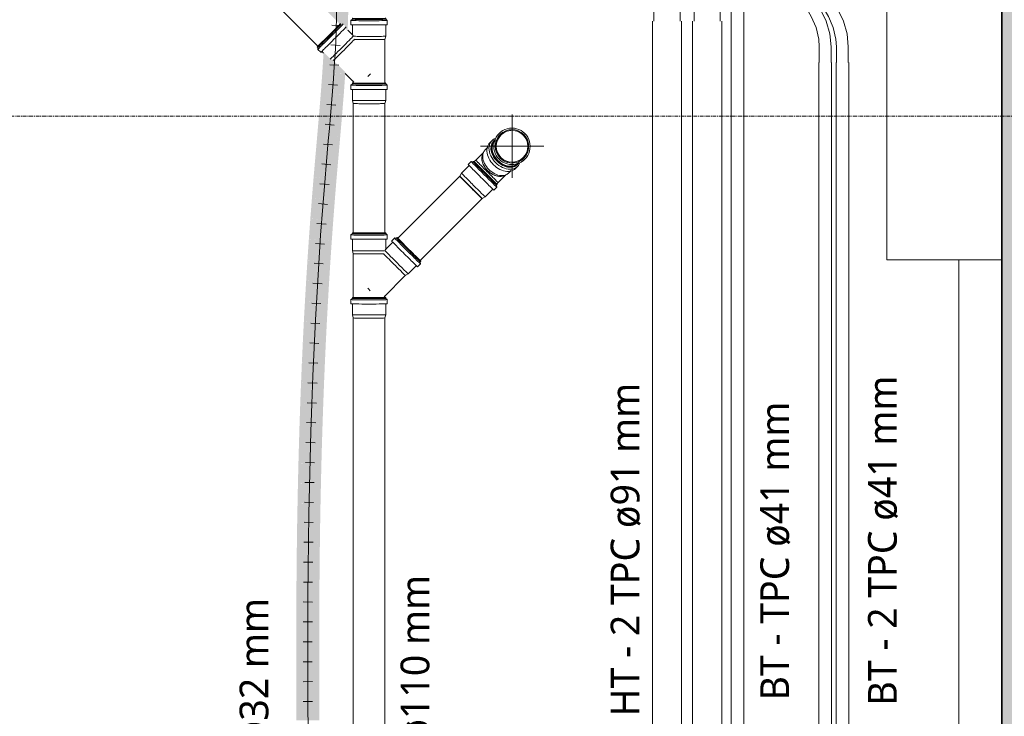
# Model space of a CAD drawing. Header units: millimetres. Extents: x -70712 to -20979, y -30151 to 7529.
# Tile 5 of 22: x -60094 to -56667, y -25216 to -22793. Entities that reach past the tile are written whole.
import ezdxf

# ---------------------------------------------------------------- set-up
doc = ezdxf.new("R2010")
doc.units = ezdxf.units.MM
doc.linetypes.add('Ligne de quadrillage', pattern=[22.225, 12.7, -3.175, 3.175, -3.175])
for name, color, linetype, lineweight in [('A-DETL-MBND', 5, 'Continuous', 18), ('A-WALL', 113, 'Continuous', 18), ('A-WALL-PATT', 111, 'Continuous', 35), ('E-POWR-CNDT-IDEN', 130, 'Continuous', 9), ('M-PIPE-PATT', 2, 'Continuous', 18), ('P-PIPE', 3, 'Continuous', 18), ('P-PIPE-CNTR', 3, 'Continuous', 18), ('P-PIPE-IDEN', 2, 'Continuous', 9), ('S-GRID', 1, 'Continuous', 9)]:
    doc.layers.add(name, color=color, linetype=linetype, lineweight=lineweight)
doc.styles.add('Roboto', font='txt', dxfattribs={"height": 100})

# ---------------------------------------------------------------- blocks, each defined once
blk = doc.blocks.new('Plumbing-Branch-Valsir-PP-02 - Standard-V6-Réseaux sous dallage')
at = {"layer": 'A-DETL-MBND'}
for p, q in [((-58936.1, -22791.7), (-58941.4, -22796.1)), ((-58941.4, -22796.1), (-58941.4, -22810.8)), ((-58936.1, -22788.5), (-58936.1, -22791.7)), ((-58936.1, -22811), (-58936.1, -22847.6)), ((-58820.1, -22791.7), (-58820.1, -22788.5)), ((-58814.8, -22796.1), (-58820.1, -22791.7)), ((-58820.1, -22850.7), (-58820.1, -22811)), ((-58814.8, -22810.8), (-58814.8, -22796.1)), ((-58933.6, -22848), (-58952.5, -22829.1)), ((-58823.1, -22861.9), (-58820.1, -22850.7)), ((-59058.4, -22887.2), (-59056.2, -22889.5)), ((-58823.1, -23013.6), (-58823.1, -22861.9)), ((-59056.2, -22889.5), (-59056.8, -22896.3)), ((-59056.8, -22896.4), (-59046.4, -22906.7)), ((-59042.5, -22903.1), (-59036.4, -22909.2)), ((-58960.8, -22980.6), (-58930.6, -23010.8)), ((-58936.1, -23016.7), (-58941.4, -23021.1)), ((-58941.4, -23021.1), (-58941.4, -23035.8)), ((-58936.1, -23013.5), (-58936.1, -23016.7)), ((-58933.1, -23006.4), (-58933.1, -23013.6)), ((-58820.1, -23016.7), (-58820.1, -23013.5)), ((-58814.8, -23021.1), (-58820.1, -23016.7)), ((-58814.8, -23035.8), (-58814.8, -23021.1)), ((-58936.1, -23036), (-58936.1, -23073.7)), ((-58820.1, -23073.7), (-58820.1, -23036)), ((-58936.1, -23073.7), (-58933.1, -23084.9)), ((-58933.1, -23084.9), (-58933.1, -23084.9)), ((-58823.1, -23084.9), (-58820.1, -23073.7))]:
    blk.add_line(p, q, dxfattribs=at)
for centre, major_axis, start_param, end_param in [((-59017.4, -22846.2), (41, 41), 4.708247, 6.054644), ((-59015.2, -22848.5), (41, 41), 4.708247, 6.022435), ((-59012, -22851.6), (44.8, 44.8), 4.708247, 6.054644), ((-59001.6, -22862), (44.8, 44.8), 4.708247, 6.054644), ((-59017.4, -22846.2), (39.1, 39.1), 5.605845, 5.674719), ((-58878.1, -22796.1), (63.3, 0), 3.145735, 6.287327), ((-58878.1, -22810.8), (63.3, 0), 3.145735, 6.287327), ((-58878.1, -22788.5), (58, 0), 2.905075, 3.141593), ((-58878.1, -22788.5), (58, 0), 3.145735, 6.287327), ((-58878.1, -22791.7), (58, 0), 3.145735, 6.287327), ((-58878.1, -22788.5), (55.3, 0), 3.145735, 3.206967), ((-58878.1, -22788.5), (55.3, 0), 3.519585, 3.594534), ((-58878.1, -22788.5), (55.3, 0), 5.838528, 5.913539), ((-58878.1, -22788.5), (55.3, 0), 6.224206, 6.283185), ((-58878.1, -22788.5), (58, 0), 0.004142, 0.234337), ((-59017.4, -22846.2), (41, 41), 2.853777, 4.708247), ((-59012, -22851.6), (44.8, 44.8), 2.913051, 4.708247), ((-59015.2, -22848.5), (41, 41), 2.928449, 4.708247), ((-58973.4, -22890.2), (41, 41), 4.708247, 6.054644), ((-58878.1, -22850.7), (58, 0), 3.3812, 6.287327), ((-59017.4, -22846.2), (39.1, 39.1), 3.141593, 3.36185), ((-59017.4, -22846.2), (39.1, 39.1), 3.743707, 3.810649), ((-59001.6, -22862), (44.8, 44.8), 2.913051, 4.708247), ((-58965.5, -22898.1), (38.9, 38.9), 4.708247, 5.956236), ((-58878.1, -22861.9), (55, 0), 3.46847, 6.287327), ((-58973.4, -22890.2), (41, 41), 3.384454, 4.708247), ((-58965.5, -22898.1), (38.9, 38.9), 3.432773, 4.708247), ((-58878.1, -22985.5), (38.9, 38.9), 4.594623, 4.708247), ((-58878.1, -22985.5), (38.9, 38.9), 4.708247, 4.821871), ((-58878.1, -23021.1), (63.3, 0), 3.145735, 6.287327), ((-58878.1, -23013.5), (58, 0), 2.905037, 3.141593), ((-58878.1, -23013.5), (58, 0), 3.145735, 6.287327), ((-58878.1, -23016.7), (-58, 0), 0.004142, 3.145735), ((-58878.1, -23013.5), (55.3, 0), 3.145735, 3.594534), ((-58878.1, -23013.5), (55.3, 0), 5.838528, 6.283185), ((-58878.1, -23013.5), (58, 0), 0.004142, 0.234372), ((-58878.1, -23035.8), (63.3, 0), 3.145735, 6.287327), ((-58878.1, -23073.7), (58, 0), 3.145735, 6.287327), ((-58878.1, -23084.9), (55, 0), 3.145735, 3.618742), ((-58878.1, -23084.9), (55, 0), 4.007334, 4.084236), ((-58878.1, -23084.9), (55, 0), 4.477214, 4.526328), ((-58878.1, -23084.9), (55, 0), 4.910682, 4.953012), ((-58878.1, -23084.9), (55, 0), 5.347949, 5.423907), ((-58878.1, -23084.9), (55, 0), 5.811897, 5.838528), ((-58878.1, -23084.9), (55, 0), 5.88141, 6.280504)]:
    blk.add_ellipse(centre, major_axis=major_axis, ratio=0.01, start_param=start_param, end_param=end_param, dxfattribs=at)
blk = doc.blocks.new('Plumbing-Branch-Valsir-PP-02 - Standard-378549-Réseaux sous dallage')
at = {"layer": 'A-DETL-MBND'}
for p, q in [((-58936.1, -23537.4), (-58941.4, -23541.8)), ((-58936.1, -23534.2), (-58936.1, -23537.4)), ((-58820.1, -23537.4), (-58820.1, -23534.2)), ((-58814.8, -23541.8), (-58820.1, -23537.4)), ((-58941.4, -23541.8), (-58941.4, -23556.5)), ((-58936.1, -23556.7), (-58936.1, -23596.4)), ((-58795.8, -23566.8), (-58822.6, -23593.6)), ((-58820.1, -23593.2), (-58820.1, -23556.7)), ((-58814.8, -23556.5), (-58814.8, -23541.8)), ((-58789, -23552.5), (-58799.4, -23562.9)), ((-58782.1, -23553.1), (-58789, -23552.5)), ((-58779.9, -23550.8), (-58782.1, -23553.1)), ((-58936.1, -23596.4), (-58933.1, -23607.6)), ((-58933.1, -23607.6), (-58933.1, -23759.3)), ((-58709.9, -23652.4), (-58699.5, -23642)), ((-58700.1, -23635.1), (-58697.8, -23632.8)), ((-58699.5, -23642), (-58700.1, -23635.1)), ((-58751.9, -23682.7), (-58741.8, -23676.9)), ((-58741.8, -23676.9), (-58713.8, -23648.8)), ((-58825.9, -23756.7), (-58751.9, -23682.7)), ((-58936.1, -23762.4), (-58941.4, -23766.8)), ((-58941.4, -23766.8), (-58941.4, -23781.5)), ((-58936.1, -23759.2), (-58936.1, -23762.4)), ((-58823.1, -23759.3), (-58823.1, -23752.1)), ((-58820.1, -23762.4), (-58820.1, -23759.2)), ((-58814.8, -23766.8), (-58820.1, -23762.4)), ((-58814.8, -23781.5), (-58814.8, -23766.8)), ((-58936.1, -23781.7), (-58936.1, -23819.4)), ((-58820.1, -23819.4), (-58820.1, -23781.7)), ((-58936.1, -23819.4), (-58933.1, -23830.6)), ((-58823.1, -23830.6), (-58820.1, -23819.4)), ((-58823.1, -23830.6), (-58823.1, -23830.6))]:
    blk.add_line(p, q, dxfattribs=at)
for centre, major_axis, ratio, start_param, end_param in [((-58878.1, -23534.2), (-58, 0), 0.010003, 6.279049, 9.420641), ((-58878.1, -23537.4), (-58, 0), 0.010003, 6.279049, 9.420641), ((-58878.1, -23534.2), (-58, 0), 0.010003, 6.048849, 6.279049), ((-58878.1, -23534.2), (-55.3, 0), 0.010003, 6.279049, 6.342061), ((-58878.1, -23534.2), (-55.3, 0), 0.010003, 0.36981, 0.444662), ((-58878.1, -23534.2), (-55.3, 0), 0.010003, 2.688657, 2.763445), ((-58878.1, -23534.2), (-55.3, 0), 0.010003, 3.076317, 3.137456), ((-58878.1, -23534.2), (-58, 0), 0.010003, 3.141593, 3.378109), ((-58878.1, -23541.8), (-63.3, 0), 0.010003, 6.279049, 9.420641), ((-58878.1, -23556.5), (-63.3, 0), 0.010003, 6.279049, 9.420641), ((-58754.6, -23607.6), (-44.8, 44.7), 0.009999, 6.060243, 7.858127), ((-58744.3, -23597.2), (-44.8, 44.7), 0.009999, 6.062931, 7.858127), ((-58741.1, -23594.1), (-41, 41), 0.009999, 6.062931, 7.858127), ((-58738.9, -23591.8), (-41, 41), 0.009999, 5.998578, 7.858127), ((-58738.9, -23591.8), (-39.1, 39.1), 0.009999, 0, 0.228545), ((-58738.9, -23591.8), (-39.1, 39.1), 0.009999, 0.629684, 0.677344), ((-58878.1, -23596.4), (-58, 0), 0.010003, 6.279049, 9.184065), ((-58878.1, -23607.6), (-55, 0), 0.010003, 6.279049, 9.096827), ((-58790.8, -23643.8), (-38.9, 38.9), 0.009999, 0.328273, 1.574941), ((-58782.9, -23635.9), (-41, 41), 0.009999, 0.228545, 1.574941), ((-58754.6, -23607.6), (-44.8, 44.7), 0.009999, 1.574941, 3.353923), ((-58744.3, -23597.2), (-44.8, 44.7), 0.009999, 1.574941, 3.370137), ((-58741.1, -23594.1), (-41, 41), 0.009999, 1.574941, 3.354728), ((-58738.9, -23591.8), (-41, 41), 0.009999, 1.574941, 3.429678), ((-58782.9, -23635.9), (-41, 41), 0.009999, 1.574941, 3.353923), ((-58738.9, -23591.8), (-39.1, 39.1), 0.009999, 2.472539, 2.520033), ((-58738.9, -23591.8), (-39.1, 39.1), 0.009999, 2.885521, 3.141593), ((-58790.8, -23643.8), (-38.9, 38.9), 0.009999, 1.574941, 3.363051), ((-58878.1, -23731.2), (-38.9, 38.9), 0.009999, 1.461317, 1.574941), ((-58878.1, -23731.2), (-38.9, 38.9), 0.009999, 1.574941, 1.688566), ((-58878.1, -23766.8), (-63.3, 0), 0.010003, 6.279049, 9.420641), ((-58878.1, -23762.4), (-58, 0), 0.010003, 6.279049, 9.420641), ((-58878.1, -23759.2), (-58, 0), 0.010003, 6.279049, 9.420641), ((-58878.1, -23759.2), (-58, 0), 0.010003, 6.048813, 6.279049), ((-58878.1, -23759.2), (-55.3, 0), 0.010003, 6.279049, 6.727848), ((-58878.1, -23759.2), (-55.3, 0), 0.010003, 2.688657, 3.137456), ((-58878.1, -23759.2), (-58, 0), 0.010003, 3.141593, 3.378146), ((-58878.1, -23781.5), (-63.3, 0), 0.010003, 6.279049, 9.420641), ((-58878.1, -23819.4), (-58, 0), 0.010003, 6.279049, 9.420641), ((-58878.1, -23830.6), (-55, 0), 0.010003, 0.002682, 0.401464), ((-58878.1, -23830.6), (-55, 0), 0.010003, 0.444662, 0.471292), ((-58878.1, -23830.6), (-55, 0), 0.010003, 0.859282, 0.935241), ((-58878.1, -23830.6), (-55, 0), 0.010003, 1.330176, 1.372512), ((-58878.1, -23830.6), (-55, 0), 0.010003, 1.756865, 1.805974), ((-58878.1, -23830.6), (-55, 0), 0.010003, 2.198953, 2.275856), ((-58878.1, -23830.6), (-55, 0), 0.010003, 2.664447, 3.137456)]:
    blk.add_ellipse(centre, major_axis=major_axis, ratio=ratio, start_param=start_param, end_param=end_param, dxfattribs=at)
blk = doc.blocks.new('_DON_T_USE_Plumbing-Bend-Valsir-PP-Positive-02_ForDouble45Bend - Standard-V12-Réseaux sous dallage')
at = {"layer": 'A-DETL-MBND'}
for p, q in [((-58419.9, -23194.9), (-58419.9, -23194.9)), ((-58417.5, -23182.1), (-58417.5, -23182.1)), ((-58414.4, -23186.4), (-58414.4, -23186.4)), ((-58414.4, -23186.4), (-58414.4, -23186.4)), ((-58439.6, -23214.6), (-58446.4, -23221.4)), ((-58368.6, -23299.2), (-58361.9, -23292.5)), ((-58347.5, -23281.1), (-58347.4, -23281.1)), ((-58347.4, -23281.1), (-58347.4, -23281.1)), ((-58344.4, -23285.4), (-58344.4, -23285.4))]:
    blk.add_line(p, q, dxfattribs=at)
for centre, major_axis, start_param, end_param in [((-58380.9, -23233.7), (-36.6, 51.7), 4.882185, 8.023778), ((-58380.9, -23233.7), (-33.5, 47.4), 4.882185, 8.023777), ((-58380.9, -23233.7), (-36.6, 51.7), 6.228582, 6.677381), ((-58380.9, -23233.7), (-33.5, 47.4), 6.228582, 6.677381), ((-58380.9, -23233.7), (-36.6, 51.7), 1.740592, 4.882185), ((-58380.9, -23233.7), (-33.5, 47.4), 1.740592, 4.882185), ((-58380.9, -23233.7), (-31.9, 45.1), 6.196068, 6.370642), ((-58381, -23233.8), (-31.8, 44.9), 6.2133, 6.265177), ((-58380.9, -23233.7), (-31.9, 45.1), 5.747838, 5.81743), ((-58380.9, -23233.7), (-31.9, 45.1), 0.727354, 0.941118), ((-58381, -23233.8), (-31.8, 44.9), 0.750418, 0.921547), ((-58380.9, -23233.7), (-31.9, 45.1), 0.263145, 0.516945), ((-58381, -23233.8), (-31.8, 44.9), 0.329518, 0.419701), ((-58380.9, -23233.7), (-31.9, 45.1), 1.049134, 1.443495), ((-58381, -23233.8), (-31.8, 44.9), 1.216171, 1.416771), ((-58380.9, -23233.7), (-31.9, 45.1), 1.54042, 1.740592), ((-58380.9, -23233.7), (-33.5, 47.4), 3.086989, 3.535788), ((-58380.9, -23233.7), (-31.9, 45.1), 3.480634, 3.55407), ((-58380.9, -23233.7), (-31.9, 45.1), 3.964367, 4.001744), ((-58381, -23233.8), (-31.8, 44.9), 1.588119, 1.740592), ((-58380.9, -23233.7), (-31.9, 45.1), 1.740592, 1.93449), ((-58381, -23233.8), (-31.8, 44.9), 1.740592, 1.886334), ((-58380.9, -23233.7), (-31.9, 45.1), 2.047937, 2.27424), ((-58381, -23233.8), (-31.8, 44.9), 2.075412, 2.258357), ((-58380.9, -23233.7), (-31.9, 45.1), 2.554852, 2.736404), ((-58381, -23233.8), (-31.8, 44.9), 2.575504, 2.712065), ((-58380.9, -23233.7), (-31.9, 45.1), 3.038166, 3.222509), ((-58381, -23233.8), (-31.8, 44.9), 3.075252, 3.115096), ((-58380.9, -23233.7), (-36.6, 51.7), 3.086989, 3.535788)]:
    blk.add_ellipse(centre, major_axis=major_axis, ratio=1, start_param=start_param, end_param=end_param, dxfattribs=at)
blk = doc.blocks.new('_DON_T_USE_Plumbing-Bend-Valsir-PP-Positive-02_ForDouble45Bend - Standard-V13-Réseaux sous dallage')
at = {"layer": 'A-DETL-MBND'}
for p, q in [((-58450.8, -23214.1), (-58458.1, -23221.4)), ((-58443.2, -23214), (-58444.8, -23215.6)), ((-58479.7, -23253.4), (-58482.8, -23260.6)), ((-58465.3, -23236.1), (-58473.4, -23244.2)), ((-58523.2, -23286.5), (-58533.6, -23296.8)), ((-58516.3, -23287.1), (-58523.2, -23286.5)), ((-58514.1, -23284.8), (-58516.3, -23287.1)), ((-58506.9, -23281.9), (-58511.9, -23286.9)), ((-58362.8, -23297.6), (-58361.2, -23296)), ((-58556.6, -23327.4), (-58562.4, -23337.4)), ((-58529.8, -23300.6), (-58556.6, -23327.4)), ((-58407.9, -23335.6), (-58400.6, -23332.4)), ((-58391.4, -23326.2), (-58383.3, -23318.1)), ((-58368.6, -23311), (-58361.3, -23303.6)), ((-58434.3, -23369.1), (-58432, -23366.8)), ((-58434.1, -23364.7), (-58429.1, -23359.7)), ((-58474.6, -23409.4), (-58447.8, -23382.6)), ((-58444, -23386.4), (-58433.7, -23376)), ((-58433.7, -23376), (-58434.3, -23369.1)), ((-58484.7, -23415.2), (-58474.6, -23409.4))]:
    blk.add_line(p, q, dxfattribs=at)
at = {"layer": 'A-DETL-MBND', "flags": 128}
for points in [[(-58506.9, -23281.9), (-58491.5, -23266.5), (-58480.4, -23255.4)], [(-58402.1, -23332.7), (-58412, -23342.6), (-58427.3, -23357.8), (-58429.1, -23359.7)]]:
    blk.add_lwpolyline(points, dxfattribs=at)
at = {"layer": 'A-DETL-MBND'}
for centre, major_axis, ratio, start_param, end_param in [((-58413.4, -23266.2), (-44.8, 44.8), 0.706546, 6.058978, 7.854174), ((-58406, -23258.8), (-44.8, 44.8), 0.706546, 5.939617, 7.854174), ((-58403.8, -23256.6), (-41, 41), 0.706546, 6.087098, 7.854174), ((-58402.2, -23255), (-41, 41), 0.706546, 6.129499, 7.854174), ((-58402.2, -23255), (-39.1, 39.1), 0.706546, 6.230009, 7.854174), ((-58438, -23290.8), (-38.9, 38.9), 0.706546, 0.271225, 1.570988), ((-58438, -23290.8), (-38.9, 38.9), 0.706546, 0.237484, 0.633164), ((-58432.4, -23285.2), (-41, 41), 0.706546, 6.058978, 7.854174), ((-58438, -23290.8), (-38.9, 38.9), 0.706546, 0.224591, 0.261844), ((-58488.8, -23341.6), (-44.8, 44.8), 0.000792, 4.712253, 6.507449), ((-58478.4, -23331.2), (-44.8, 44.8), 0.000792, 0, 0.221666), ((-58478.4, -23331.2), (-44.8, 44.8), 0.000792, 4.712253, 6.28224), ((-58475.3, -23328.1), (-41, 41), 0.000792, 0, 0.221666), ((-58475.3, -23328.1), (-41, 41), 0.000792, 4.712253, 6.28224), ((-58473, -23325.8), (-41, 41), 0.000792, 4.712253, 6.504851), ((-58468, -23320.8), (-38.9, 38.9), 0.000792, 6.05865, 6.283185), ((-58468, -23320.8), (-38.9, 38.9), 0.000792, 6.090188, 6.283049), ((-58468, -23320.8), (-38.9, 38.9), 0.000792, 5.650078, 6.02125), ((-58468, -23320.8), (-38.9, 38.9), 0.000792, 5.574743, 5.651227), ((-58468, -23320.8), (-38.9, 38.9), 0.000792, 5.185487, 5.575911), ((-58438, -23290.8), (-38.9, 38.9), 0.706546, 0.70733, 1.097754), ((-58413.4, -23266.2), (-44.8, 44.8), 0.706546, 1.570988, 3.365785), ((-58406, -23258.8), (-44.8, 44.8), 0.706546, 1.570988, 3.484734), ((-58403.8, -23256.6), (-41, 41), 0.706546, 1.570988, 3.336708), ((-58402.2, -23255), (-41, 41), 0.706546, 1.570988, 3.294322), ((-58402.2, -23255), (-39.1, 39.1), 0.706546, 1.570988, 3.193762), ((-58515.6, -23368.4), (-41, 41), 0.000792, 0.000213, 0.221668), ((-58515.6, -23368.4), (-41, 41), 0.000792, 4.712253, 6.283185), ((-58468, -23320.8), (-38.9, 38.9), 0.000792, 5.119018, 5.186486), ((-58468, -23320.8), (-38.9, 38.9), 0.000792, 4.712253, 5.119973), ((-58438, -23290.8), (-38.9, 38.9), 0.706546, 1.163269, 1.570988), ((-58478.4, -23331.2), (-44.8, 44.8), 0.000792, 3.142538, 4.712253), ((-58475.3, -23328.1), (-41, 41), 0.000792, 3.142538, 4.712253), ((-58473, -23325.8), (-41, 41), 0.000792, 2.920726, 4.712253), ((-58468, -23320.8), (-38.9, 38.9), 0.000792, 4.304534, 4.712253), ((-58438, -23290.8), (-38.9, 38.9), 0.706546, 1.570988, 2.044171), ((-58438, -23290.8), (-38.9, 38.9), 0.706546, 1.570988, 1.978708), ((-58432.4, -23285.2), (-41, 41), 0.706546, 1.570988, 3.36542), ((-58438, -23290.8), (-38.9, 38.9), 0.706546, 2.043677, 2.434646), ((-58438, -23290.8), (-38.9, 38.9), 0.706546, 2.045221, 2.870368), ((-58523.5, -23376.3), (-38.9, 38.9), 0.000792, 4.712253, 6.507449), ((-58515.6, -23368.4), (-41, 41), 0.000792, 3.141593, 4.712253), ((-58488.8, -23341.6), (-44.8, 44.8), 0.000792, 2.917057, 4.712253), ((-58468, -23320.8), (-38.9, 38.9), 0.000792, 4.238021, 4.305488), ((-58468, -23320.8), (-38.9, 38.9), 0.000792, 3.848595, 4.239019), ((-58468, -23320.8), (-38.9, 38.9), 0.000792, 3.77328, 3.849764), ((-58468, -23320.8), (-38.9, 38.9), 0.000792, 3.403256, 3.774428), ((-58475.3, -23328.1), (-41, 41), 0.000792, 2.920726, 3.141593), ((-58468, -23320.8), (-38.9, 38.9), 0.000792, 3.141593, 3.365856), ((-58468, -23320.8), (-38.9, 38.9), 0.000792, 3.141457, 3.334252), ((-58438, -23290.8), (-38.9, 38.9), 0.706546, 2.508813, 2.904493), ((-58438, -23290.8), (-38.9, 38.9), 0.706546, 2.880138, 2.917385), ((-58523.5, -23376.3), (-38.9, 38.9), 0.000792, 2.917057, 4.712253), ((-58478.4, -23331.2), (-44.8, 44.8), 0.000792, 2.920726, 3.141593), ((-58515.6, -23368.4), (-41, 41), 0.000792, 2.920723, 3.14138)]:
    blk.add_ellipse(centre, major_axis=major_axis, ratio=ratio, start_param=start_param, end_param=end_param, dxfattribs=at)
blk = doc.blocks.new('Courbure de conduit en plastique rigide - Sans raccords - Raccord TPC BT-390254-Réseaux sous dallage')
at = {"layer": 'A-DETL-MBND', "color": 93}
for p, q in [((90.2, 75.7), (43.5, 48.8)), ((64, 13.3), (110.7, 40.2)), ((-62.1, 20.5), (-116, 20.5)), ((-116, -20.5), (-62.1, -20.5))]:
    blk.add_line(p, q, dxfattribs=at)
at = {"layer": 'A-DETL-MBND', "color": 93, "flags": 128}
for points in [[(43.5, 48.8), (5.5, 31.6), (-35.1, 22.2), (-62.1, 20.5)], [(-62.1, -20.5), (-16.7, -16.4), (27.3, -4.1), (64, 13.3)]]:
    blk.add_lwpolyline(points, dxfattribs=at)
blk = doc.blocks.new('Courbure de conduit en plastique rigide - Sans raccords - Raccord TPC HT-390206-Réseaux sous dallage')
at = {"layer": 'A-DETL-MBND', "color": 1}
for p, q in [((150.6, 139.5), (77.4, 97.3)), ((-115.7, 45.5), (-200.1, 45.5)), ((122.9, 18.4), (196.1, 60.7)), ((-200.1, -45.5), (-115.7, -45.5))]:
    blk.add_line(p, q, dxfattribs=at)
at = {"layer": 'A-DETL-MBND', "color": 1, "flags": 128}
for points in [[(77.4, 97.3), (26.6, 72.7), (-27.2, 55.8), (-83, 46.9), (-115.7, 45.5)], [(-115.7, -45.5), (-53.1, -41.4), (8.5, -29.1), (67.9, -8.8), (122.9, 18.4)]]:
    blk.add_lwpolyline(points, dxfattribs=at)

msp = doc.modelspace()

# ---------------------------------------------------------------- hatches: boundary and pattern name
at = {"layer": 'A-DETL-MBND'}
msp.add_hatch(color=44, dxfattribs=at).paths.add_polyline_path([(-58495.7, -23405), (-58495.6, -23405), (-58496.5, -23404.3)])
at = {"layer": 'A-WALL-PATT', "lineweight": 18}
h = msp.add_hatch(color=256, dxfattribs=at)
h.paths.add_polyline_path([(-56475.9, -26528.8), (-56475.9, -17333.6), (-56498.8, -17333.6), (-56498.8, -17332.4), (-56506, -17332.7), (-56506, -17335.3), (-56509.2, -17335.3), (-56513.6, -17340.5), (-56528.3, -17340.5), (-56528.3, -17335.3), (-56567, -17335.1), (-56577, -17332.5), (-56577.9, -17333.8), (-56653.4, -17333.3), (-56653.7, -17332.9), (-56664.7, -17335.7), (-56675.9, -17335.7), (-56675.9, -26528.8), (-56575.9, -26528.8)])
h.paths.add_polyline_path([(-56506, -17225.1), (-56498.8, -17224.9), (-56498.8, -17223.8), (-56475.9, -17223.9), (-56475.9, -17128.8), (-56675.9, -17128.8), (-56675.9, -17221.9), (-56664.5, -17221.9), (-56653.5, -17224.7), (-56653.2, -17223.8), (-56577.4, -17223.8), (-56576.9, -17225), (-56565.9, -17222.2), (-56528.3, -17222.2), (-56528.3, -17217.1), (-56513.6, -17217.1), (-56509.2, -17222.2), (-56506, -17222.2), (-56506, -17224.9)])
at = {"layer": 'M-PIPE-PATT'}
for points in [[(-58952.6, -22832.5), (-58950.5, -22765.6), (-59012.9, -22764.1), (-59024.4, -22764), (-58979.8, -22808.8), (-58977.9, -22806.9), (-58975.7, -22809.2), (-58968.3, -22808.5), (-58958.2, -22818.7), (-58962.1, -22822.9), (-58953.1, -22832)], [(-58960.9, -22982.4), (-58960.5, -22976.2), (-59002.2, -22935), (-59013.7, -22928.2), (-59036.2, -22905.8), (-59040.8, -22977.4), (-58965.3, -22982.1)], [(-58966.3, -23055.4), (-58961, -22982.8), (-59040.8, -22977.3), (-59046.1, -23049.5), (-59012.9, -23052)], [(-58972.3, -23128.5), (-58966.4, -23055.7), (-59046.1, -23049.5), (-59052.1, -23122), (-59012.9, -23125.2)], [(-58978.6, -23201.5), (-58972.3, -23128.7), (-59052.1, -23122), (-59058.3, -23194.6)], [(-58985, -23274.4), (-58978.6, -23201.6), (-59058.3, -23194.6), (-59064.7, -23267.4), (-59058.3, -23268)], [(-58991.3, -23347), (-58985, -23274.4), (-59064.7, -23267.5), (-59071, -23340.2), (-59064.7, -23340.7)], [(-58997.2, -23419.3), (-58991.3, -23347), (-59071, -23340.3), (-59076.9, -23412.8)], [(-59002.7, -23491.3), (-58997.2, -23419.3), (-59076.9, -23413), (-59082.5, -23485.2), (-59076.9, -23485.6)], [(-59007.9, -23563.1), (-59002.7, -23491.3), (-59082.5, -23485.4), (-59087.7, -23557.3), (-59012.9, -23562.7)], [(-59012.7, -23634.6), (-59007.9, -23563.1), (-59087.7, -23557.5), (-59092.5, -23629.2)], [(-59017.2, -23705.9), (-59012.7, -23634.6), (-59092.5, -23629.4), (-59097, -23700.9), (-59092.5, -23701.2)], [(-59021.3, -23777), (-59017.2, -23705.9), (-59097, -23701.1), (-59101.2, -23772.4)], [(-59025.2, -23847.9), (-59021.3, -23777), (-59101.2, -23772.5), (-59105.1, -23843.6), (-59101.2, -23843.8)], [(-59028.7, -23918.6), (-59025.2, -23847.9), (-59105.1, -23843.7), (-59108.6, -23914.6)], [(-59031.9, -23989), (-59028.7, -23918.6), (-59108.6, -23914.7), (-59111.8, -23985.4), (-59108.6, -23985.5)], [(-59034.9, -24059.3), (-59031.9, -23989), (-59111.9, -23985.5), (-59114.8, -24056), (-59111.8, -24056.1)], [(-59037.5, -24129.4), (-59034.9, -24059.3), (-59114.8, -24056.1), (-59117.5, -24126.4)], [(-59039.9, -24199.3), (-59037.5, -24129.4), (-59117.5, -24126.5), (-59119.9, -24196.6), (-59117.5, -24196.7)], [(-59042.1, -24269), (-59039.9, -24199.3), (-59119.9, -24196.7), (-59122, -24266.6), (-59119.9, -24266.7)], [(-59044, -24338.6), (-59042.1, -24269), (-59122, -24266.7), (-59123.9, -24336.4), (-59122, -24336.5)], [(-59045.6, -24408), (-59044, -24338.6), (-59123.9, -24336.6), (-59125.6, -24406.1), (-59123.9, -24406.1)], [(-59047.1, -24477.2), (-59045.6, -24408), (-59125.6, -24406.2), (-59127, -24475.6), (-59125.6, -24475.6)], [(-59048.3, -24546.3), (-59047.1, -24477.2), (-59127, -24475.7), (-59128.3, -24544.9), (-59127, -24544.9)], [(-59049.3, -24615.2), (-59048.3, -24546.3), (-59128.3, -24545), (-59129.3, -24614.1)], [(-59050.1, -24684), (-59049.3, -24615.2), (-59129.3, -24614.2), (-59130.1, -24683.1), (-59129.3, -24683.1)], [(-59051.2, -24821.2), (-59050.7, -24752.7), (-59130.7, -24752.1), (-59130.7, -24820.7)], [(-59051.4, -24889.6), (-59051.2, -24821.2), (-59131.2, -24820.8), (-59131.2, -24889.3)], [(-59051.6, -24957.9), (-59051.4, -24889.6), (-59131.4, -24889.4), (-59131.4, -24957.8)], [(-59131.6, -25026.1), (-59051.6, -25026.1), (-59051.6, -24957.9), (-59131.6, -24958.2)], [(-59131.4, -25094.3), (-59051.4, -25094.2), (-59051.6, -25026.1), (-59131.6, -25026.2)], [(-59131.1, -25162.4), (-59051.1, -25162.1), (-59051.4, -25094.2), (-59131.4, -25094.4)], [(-59130.8, -25230.5), (-59050.8, -25230), (-59051.1, -25162.1), (-59131.1, -25162.5)]]:
    msp.add_hatch(color=150, dxfattribs=at).paths.add_polyline_path(points)
h = msp.add_hatch(color=150, dxfattribs=at)
h.paths.add_polyline_path([(-59130.1, -24683.2), (-59130.7, -24752), (-59130.1, -24752)])
h.paths.add_polyline_path([(-59050.7, -24752.7), (-59050.1, -24684), (-59130.1, -24683.2), (-59130.1, -24752)])

# ---------------------------------------------------------------- linework, layer by layer
at = {"layer": 'A-DETL-MBND'}
for p, q in [((-57075.9, -22628.8), (-57075.9, -23628.8)), ((-57075.9, -23628.8), (-56825.9, -23628.8)), ((-56675.9, -23628.8), (-56825.9, -23628.8)), ((-56825.9, -23628.8), (-56825.9, -26378.8)), ((-56825.9, -23628.8), (-56675.9, -23628.8))]:
    msp.add_line(p, q, dxfattribs=at)
at = {"layer": 'A-DETL-MBND', "color": 44}
for p, q in [((-59281.7, -22659.7), (-59056.2, -22885.2)), ((-58933.1, -23084.9), (-58933.1, -23534.3)), ((-58823.1, -23534.3), (-58823.1, -23084.9)), ((-58562.4, -23337.5), (-58777.9, -23553.1)), ((-58700.1, -23630.8), (-58484.6, -23415.2)), ((-58933.1, -23830.6), (-58933.1, -26378.8)), ((-58823.1, -26378.8), (-58823.1, -23830.6))]:
    msp.add_line(p, q, dxfattribs=at)
at = {"layer": 'A-DETL-MBND', "color": 93}
for p, q in [((-57618, -22678.4), (-57618, -25682.6)), ((-57573.8, -25682.6), (-57573.8, -22678.4)), ((-57313.1, -22941.9), (-57313.1, -25732)), ((-57268.9, -25732), (-57268.9, -22941.9)), ((-57253.1, -22941.9), (-57253.1, -25722)), ((-57208.9, -25722), (-57208.9, -22941.9))]:
    msp.add_line(p, q, dxfattribs=at)
at = {"layer": 'A-DETL-MBND', "color": 1}
for p, q in [((-57892.3, -22797.8), (-57892.3, -25486.7)), ((-57790.7, -25486.7), (-57790.7, -22797.8)), ((-57752.3, -22797.8), (-57752.3, -25486.7)), ((-57650.7, -25486.7), (-57650.7, -22797.8))]:
    msp.add_line(p, q, dxfattribs=at)
at = {"layer": 'A-DETL-MBND', "color": 44}
for centre, major_axis, ratio, start_param, end_param in [((-58878.1, -23084.9), (-55, 0), 0.010003, 0, 0.412267), ((-58878.1, -23084.9), (-55, 0), 0.010003, 0.436756, 0.866919), ((-58878.1, -23084.9), (-55, 0), 0.010003, 0.94148, 1.336295), ((-58878.1, -23084.9), (-55, 0), 0.010003, 1.384093, 1.570796), ((-58878.1, -23084.9), (-55, 0), 0.010003, 1.570796, 1.769629), ((-58878.1, -23084.9), (-55, 0), 0.010003, 1.810856, 2.207495), ((-58878.1, -23084.9), (-55, 0), 0.010003, 2.281152, 2.714256), ((-58878.1, -23084.9), (-55, 0), 0.010003, 2.738298, 3.141593), ((-58523.5, -23376.3), (-38.9, 38.9), 0.015923, 0, 1.570796), ((-58523.5, -23376.3), (-38.9, 38.9), 0.015923, 6.085642, 6.283185), ((-58523.5, -23376.3), (-38.9, 38.9), 0.015923, 1.570796, 3.141593), ((-58523.5, -23376.3), (-38.9, 38.9), 0.015923, 3.141593, 3.32766), ((-58878.1, -23830.6), (-55, 0), 0.010003, 0, 0.403299), ((-58878.1, -23830.6), (-55, 0), 0.010003, 0.427343, 0.860442), ((-58878.1, -23830.6), (-55, 0), 0.010003, 0.934106, 1.330737), ((-58878.1, -23830.6), (-55, 0), 0.010003, 1.371979, 1.570796), ((-58878.1, -23830.6), (-55, 0), 0.010003, 1.570796, 1.7575), ((-58878.1, -23830.6), (-55, 0), 0.010003, 1.805304, 2.200113), ((-58878.1, -23830.6), (-55, 0), 0.010003, 2.27468, 2.704843), ((-58878.1, -23830.6), (-55, 0), 0.010003, 2.729334, 3.141593)]:
    msp.add_ellipse(centre, major_axis=major_axis, ratio=ratio, start_param=start_param, end_param=end_param, dxfattribs=at)
at = {"layer": 'A-WALL', "lineweight": 35}
msp.add_line((-56675.9, -17335.7), (-56675.9, -26528.8), dxfattribs=at)
at = {"layer": 'P-PIPE', "color": 150}
for p, q in [((-58975.9, -22813.1), (-59007.9, -22812)), ((-58978.9, -22882.6), (-59010.8, -22880.9)), ((-58982.9, -22951.9), (-59014.9, -22949.9)), ((-58987.8, -23021.2), (-59019.7, -23018.8)), ((-58993.2, -23090.4), (-59025.1, -23087.8)), ((-58999.1, -23159.5), (-59031, -23156.7)), ((-59005.1, -23228.5), (-59037, -23225.7)), ((-59011.1, -23297.5), (-59043, -23294.8)), ((-59017, -23366.5), (-59048.9, -23363.9)), ((-59022.5, -23435.5), (-59054.4, -23433)), ((-59027.8, -23504.5), (-59059.7, -23502.2)), ((-59032.7, -23573.5), (-59064.6, -23571.3)), ((-59037.3, -23642.6), (-59069.2, -23640.5)), ((-59041.6, -23711.7), (-59073.5, -23709.8)), ((-59045.6, -23780.8), (-59077.5, -23779)), ((-59049.3, -23849.9), (-59081.3, -23848.2)), ((-59052.8, -23919), (-59084.7, -23917.5)), ((-59055.9, -23988.2), (-59087.9, -23986.8)), ((-59058.8, -24057.3), (-59090.8, -24056)), ((-59061.4, -24126.5), (-59093.4, -24125.3)), ((-59063.8, -24195.7), (-59095.8, -24194.6)), ((-59066, -24264.9), (-59097.9, -24263.9)), ((-59067.9, -24334.1), (-59099.8, -24333.2)), ((-59069.5, -24403.3), (-59101.5, -24402.6)), ((-59071, -24472.5), (-59103, -24471.9)), ((-59072.2, -24541.7), (-59104.2, -24541.2)), ((-59073.2, -24610.9), (-59105.2, -24610.5)), ((-59074, -24680.2), (-59106, -24679.8)), ((-59074.7, -24749.4), (-59106.7, -24749.2)), ((-59075.1, -24818.7), (-59107.1, -24818.5)), ((-59075.4, -24887.9), (-59107.4, -24887.8)), ((-59075.6, -24957.1), (-59107.6, -24957.1)), ((-59075.6, -25026.4), (-59107.6, -25026.4)), ((-59075.4, -25095.6), (-59107.4, -25095.7)), ((-59075.1, -25164.9), (-59107.1, -25165))]:
    msp.add_line(p, q, dxfattribs=at)
at = {"layer": 'P-PIPE', "color": 44}
for start, end in [(0, 180), (180, 0)]:
    msp.add_arc((-58380.3, -23233.3), 55, start, end, dxfattribs=at)
at = {"layer": 'P-PIPE-CNTR'}
for p, q in [((-58380.3, -23343.3), (-58380.3, -23123.3)), ((-58490.3, -23233.3), (-58270.3, -23233.3))]:
    msp.add_line(p, q, dxfattribs=at)
at = {"layer": 'P-PIPE-CNTR', "color": 150}
msp.add_open_spline([(-62013.5, -17220.9), (-62056.9, -17243.5), (-61851.7, -18104.9), (-60060.7, -18650), (-60946.6, -20953.6), (-58839.4, -21702.6), (-59135.2, -23985.5), (-59087.2, -25392.9), (-59076.7, -26378.8)], degree=3, knots=[0, 0, 0, 0, 2.441707, 8.636027, 14.094147, 20.465378, 24.730443, 34.631672, 34.631672, 34.631672, 34.631672], dxfattribs=at)
at = {"layer": 'S-GRID', "linetype": 'Ligne de quadrillage'}
msp.add_line((-70061.7, -23128.8), (-48285.2, -23128.8), dxfattribs=at)

# ---------------------------------------------------------------- block references
at = {"layer": 'A-DETL-MBND', "color": 1, "rotation": 90}
for p in [(-57841.5, -22597.7), (-57701.5, -22597.7)]:
    msp.add_blockref('Courbure de conduit en plastique rigide - Sans raccords - Raccord TPC HT-390206-Réseaux sous dallage', p, dxfattribs=at)
at = {"layer": 'A-DETL-MBND', "color": 93, "rotation": 90}
for p in [(-57291, -22825.9), (-57231, -22825.9)]:
    msp.add_blockref('Courbure de conduit en plastique rigide - Sans raccords - Raccord TPC BT-390254-Réseaux sous dallage', p, dxfattribs=at)
at = {"layer": 'A-DETL-MBND'}
for name in ['Plumbing-Branch-Valsir-PP-02 - Standard-V6-Réseaux sous dallage', '_DON_T_USE_Plumbing-Bend-Valsir-PP-Positive-02_ForDouble45Bend - Standard-V12-Réseaux sous dallage', '_DON_T_USE_Plumbing-Bend-Valsir-PP-Positive-02_ForDouble45Bend - Standard-V13-Réseaux sous dallage', 'Plumbing-Branch-Valsir-PP-02 - Standard-378549-Réseaux sous dallage']:
    msp.add_blockref(name, (0, 0), dxfattribs=at)

# ---------------------------------------------------------------- texts
at = {"layer": 'E-POWR-CNDT-IDEN', "char_height": 100, "attachment_point": 1, "rotation": 90, "style": 'Roboto', "bg_fill": 3, "box_fill_scale": 1.25, "bg_fill_color": 256, "bg_fill_true_color": 13158600, "bg_fill_transparency": 0}
for s, insert, width in [('BT - 2 TPC ø41 mm', (-57141.8, -25178.7), 1495.147), ('HT - 2 TPC ø91 mm', (-58037.3, -25216), 1511.181), ('BT - TPC ø41 mm', (-57516.7, -25161), 1354.852)]:
    msp.add_mtext(s, dxfattribs=dict(at, insert=insert, width=width))
at = {"layer": 'P-PIPE-IDEN', "insert": (-58768.4, -25780.6), "char_height": 100, "width": 1354.852, "attachment_point": 1, "rotation": 90, "style": 'Roboto', "bg_fill": 3, "box_fill_scale": 1.25, "bg_fill_color": 256, "bg_fill_true_color": 13158600, "bg_fill_transparency": 0}
msp.add_mtext('EU/EV - ø110 mm', dxfattribs=at)

# ---------------------------------------------------------------- next in the draw order: texts
at = {"layer": 'P-PIPE-IDEN', "insert": (-59328.7, -25677.1), "char_height": 100, "width": 1114.346, "attachment_point": 1, "rotation": 90, "style": 'Roboto', "bg_fill": 3, "box_fill_scale": 1.25, "bg_fill_color": 256, "bg_fill_true_color": 13158600, "bg_fill_transparency": 0}
msp.add_mtext('AEP - Ø32 mm', dxfattribs=at)

doc.saveas('drawing.dxf')
